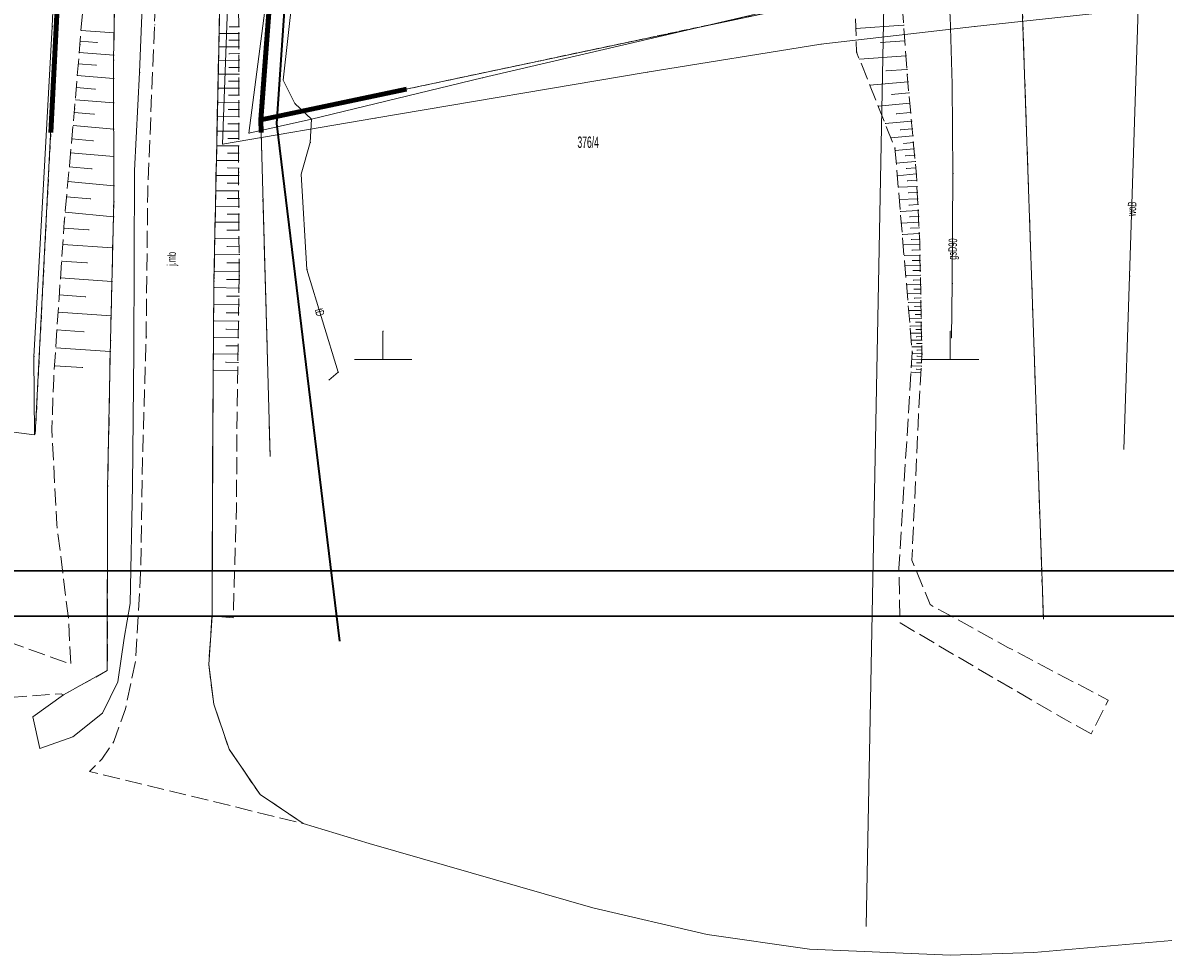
# Model space of a CAD drawing. Extents: x -198213 to 5540361, y 56395 to 5961443.
# Tile 3 of 76: x 5539518 to 5539619, y 5961197 to 5961280. Entities that reach past the tile are written whole.
import ezdxf

# ---------------------------------------------------------------- set-up
doc = ezdxf.new("R2010")
doc.units = 0
doc.header["$MEASUREMENT"] = 0
doc.linetypes.add('L_0_03', pattern=[1, 0.5, -0.5])
doc.linetypes.add('L_0_06', pattern=[2, 1.5, -0.5])
for name, color, linetype, lineweight in [('$ IE_OPISY', 7, 'Continuous', 25), ('000_Inne__niezydentyfikowane__Nr_Pióra__7', 8, 'Continuous', 13), ('0_Nr_Pióra__7', 8, 'Continuous', 13), ('211_numer_dzialki_ewidencyjnej_Nr_Pióra__96', 8, 'Continuous', 13), ('217_kontur_klasyfikacyjny_Nr_Pióra__3', 8, 'Continuous', 18), ('218_kontur_uzytku_gruntowego_Nr_Pióra__3', 8, 'Continuous', 18), ('219_dzialka_ewidencyjna_Nr_Pióra__96', 8, 'Continuous', 13), ('ARCH MAPA RUSINOWO_Nr_Pióra__60', 8, 'Continuous', 211), ('jezdnia_Atr17_Nr_Pióra__7', 8, 'Continuous', 13), ('jezdnia_Nr_Pióra__7', 8, 'Continuous', 13), ('kraweznik_Nr_Pióra__7', 8, 'Continuous', 13), ('ogrodzenie_trwale_Nr_Pióra__7', 8, 'Continuous', 13), ('przewod_gazowy_Atr1_Nr_Pióra__7', 8, 'Continuous', 13), ('przewod_gazowy_Nr_Pióra__7', 8, 'Continuous', 13), ('przewod_telekomunikacyjny_napowietrzny_Nr_Pióra__30', 8, 'Continuous', 35), ('przewod_telekomunikacyjny_podziemny_Atr1_Nr_Pióra__7', 8, 'Continuous', 13), ('przewod_telekomunikacyjny_podziemny_Nr_Pióra__7', 8, 'Continuous', 13), ('przewod_wodociagowy_Atr1_Nr_Pióra__7', 8, 'Continuous', 13), ('przewod_wodociagowy_Nr_Pióra__7', 8, 'Continuous', 13), ('row_melioracyjny__poligon__Nr_Pióra__7', 8, 'Continuous', 13), ('skarpa_nieumocniona_Nr_Pióra__7', 8, 'Continuous', 13), ('Wstawianie_ramki_sekcyjnej_z_opisem_Nr_Pióra__7', 8, 'Continuous', 13)]:
    doc.layers.add(name, color=color, linetype=linetype, lineweight=lineweight)
doc.layers.add('$ IE_Tabele', color=7, linetype='Continuous')
doc.styles.add('GENERATED_STYLE_8', font='ARIALN.TTF')
doc.linetypes.add('L_0_15_SHX', pattern='A,0,[2,Rusinowo PAB zagospodarowanie 30.08.20251.Shx,S=7.5,R=0,X=0,Y=0],-7.5,0', length=7.5)
doc.linetypes.add('L_0_B0_SHX', pattern='A,0,[3,Rusinowo PAB zagospodarowanie 30.08.20251.Shx,S=15,R=0,X=0,Y=0],-15,0', length=15)

# ---------------------------------------------------------------- blocks, each defined once
blk = doc.blocks.new('Tabela - A2 (420x594)')
at = {"layer": '$ IE_Tabele', "lineweight": 30}
for p, q in [((5458227.13, 5929471.87), (5457942.63, 5929471.87)), ((5457934.63, 5929467.87), (5458231.63, 5929467.87))]:
    blk.add_line(p, q, dxfattribs=at)

msp = doc.modelspace()

# ---------------------------------------------------------------- linework, layer by layer
at = {"layer": '000_Inne__niezydentyfikowane__Nr_Pióra__7', "linetype": 'Continuous', "flags": 128}
for points in [[(5539537.29, 5961279.33), (5539536.43, 5961279.32)], [(5539595.91, 5961279.49), (5539591.7, 5961279.19)], [(5539523.38, 5961279.02), (5539526.29, 5961278.79)], [(5539537.29, 5961278.75), (5539535.55, 5961278.74)], [(5539523.3, 5961278.06), (5539524.79, 5961277.94)], [(5539537.3, 5961277.57), (5539535.53, 5961277.56)], [(5539537.3, 5961278.16), (5539536.42, 5961278.16)], [(5539596.01, 5961278.1), (5539593.87, 5961277.94)], [(5539523.22, 5961277.08), (5539526.26, 5961276.82)], [(5539537.31, 5961276.37), (5539535.5, 5961276.38)], [(5539537.31, 5961276.97), (5539536.41, 5961276.96)], [(5539596.1, 5961276.77), (5539592.01, 5961276.48)], [(5539523.14, 5961276.07), (5539524.69, 5961275.94)], [(5539537.3, 5961275.15), (5539535.48, 5961275.16)], [(5539537.31, 5961275.76), (5539536.4, 5961275.76)], [(5539596.19, 5961275.57), (5539594.33, 5961275.44)], [(5539523.05, 5961275.04), (5539526.25, 5961274.78)], [(5539537.3, 5961274.54), (5539536.38, 5961274.54)], [(5539596.28, 5961274.49), (5539592.93, 5961274.18)], [(5539522.97, 5961273.98), (5539524.61, 5961273.85)], [(5539537.3, 5961273.92), (5539535.45, 5961273.92)], [(5539537.3, 5961273.3), (5539536.37, 5961273.3)], [(5539596.37, 5961273.5), (5539594.84, 5961273.36)], [(5539522.88, 5961272.9), (5539526.26, 5961272.62)], [(5539537.29, 5961272.67), (5539535.42, 5961272.68)], [(5539596.45, 5961272.6), (5539593.67, 5961272.34)], [(5539522.78, 5961271.78), (5539524.52, 5961271.62)], [(5539537.29, 5961271.41), (5539535.4, 5961271.42)], [(5539537.29, 5961272.04), (5539536.35, 5961272.04)], [(5539596.53, 5961271.77), (5539595.26, 5961271.66)], [(5539522.68, 5961270.63), (5539526.26, 5961270.31)], [(5539537.28, 5961270.13), (5539535.37, 5961270.14)], [(5539537.29, 5961270.77), (5539536.34, 5961270.78)], [(5539596.6, 5961271.02), (5539594.28, 5961270.81)], [(5539596.66, 5961270.34), (5539595.6, 5961270.24)], [(5539522.57, 5961269.45), (5539524.42, 5961269.28)], [(5539537.28, 5961269.49), (5539536.32, 5961269.49)], [(5539596.72, 5961269.71), (5539594.79, 5961269.53)], [(5539596.77, 5961269.13), (5539595.89, 5961269.05)], [(5539522.46, 5961268.23), (5539526.26, 5961267.89)], [(5539537.28, 5961268.84), (5539535.34, 5961268.85)], [(5539537.28, 5961268.19), (5539536.3, 5961268.2)], [(5539596.82, 5961268.58), (5539595.17, 5961268.43)], [(5539537.27, 5961267.54), (5539535.32, 5961267.55)], [(5539596.93, 5961267.47), (5539595.26, 5961267.32)], [(5539596.88, 5961268.03), (5539596.04, 5961267.95)], [(5539522.35, 5961266.98), (5539524.31, 5961266.8)], [(5539537.27, 5961266.22), (5539535.29, 5961266.21)], [(5539537.27, 5961266.88), (5539536.29, 5961266.89)], [(5539597.03, 5961266.36), (5539595.35, 5961266.2)], [(5539596.98, 5961266.91), (5539596.14, 5961266.84)], [(5539522.23, 5961265.68), (5539526.27, 5961265.32)], [(5539537.28, 5961265.55), (5539536.28, 5961265.54)], [(5539597.09, 5961265.26), (5539595.44, 5961265.18)], [(5539597.06, 5961265.8), (5539596.23, 5961265.76)], [(5539522.11, 5961264.35), (5539524.19, 5961264.16)], [(5539537.28, 5961264.88), (5539535.26, 5961264.86)], [(5539537.29, 5961264.2), (5539536.27, 5961264.19)], [(5539597.14, 5961264.18), (5539595.53, 5961264.1)], [(5539597.11, 5961264.72), (5539596.3, 5961264.68)], [(5539537.29, 5961263.51), (5539535.23, 5961263.5)], [(5539597.19, 5961263.13), (5539595.62, 5961263.06)], [(5539597.17, 5961263.66), (5539596.37, 5961263.62)], [(5539521.99, 5961262.98), (5539526.24, 5961262.59)], [(5539537.3, 5961262.12), (5539535.21, 5961262.1)], [(5539537.29, 5961262.82), (5539536.26, 5961262.81)], [(5539597.24, 5961262.11), (5539595.71, 5961262.03)], [(5539597.22, 5961262.62), (5539596.44, 5961262.58)], [(5539521.87, 5961261.57), (5539524.04, 5961261.42)], [(5539537.3, 5961261.41), (5539536.25, 5961261.4)], [(5539597.29, 5961261.11), (5539595.79, 5961261.03)], [(5539597.27, 5961261.61), (5539596.51, 5961261.57)], [(5539521.77, 5961260.13), (5539526.17, 5961259.83)], [(5539537.31, 5961260.7), (5539535.18, 5961260.68)], [(5539597.33, 5961260.13), (5539595.87, 5961260.1)], [(5539597.31, 5961260.62), (5539596.57, 5961260.58)], [(5539537.32, 5961259.25), (5539535.15, 5961259.24)], [(5539537.31, 5961259.98), (5539536.24, 5961259.97)], [(5539597.35, 5961259.19), (5539595.95, 5961259.17)], [(5539597.34, 5961259.66), (5539596.63, 5961259.64)], [(5539521.67, 5961258.67), (5539523.9, 5961258.52)], [(5539537.32, 5961258.52), (5539536.23, 5961258.51)], [(5539597.37, 5961258.29), (5539596.02, 5961258.27)], [(5539597.36, 5961258.74), (5539596.67, 5961258.73)], [(5539521.57, 5961257.19), (5539526.1, 5961256.87)], [(5539537.33, 5961257.78), (5539535.12, 5961257.77)], [(5539537.32, 5961257.04), (5539536.21, 5961257.06)], [(5539597.39, 5961257.43), (5539596.1, 5961257.41)], [(5539597.38, 5961257.86), (5539596.72, 5961257.85)], [(5539537.31, 5961256.3), (5539535.1, 5961256.34)], [(5539597.4, 5961256.61), (5539596.17, 5961256.58)], [(5539597.39, 5961257.01), (5539596.76, 5961257)], [(5539597.41, 5961256.21), (5539596.8, 5961256.19)], [(5539521.46, 5961255.69), (5539523.76, 5961255.53)], [(5539537.3, 5961255.57), (5539536.2, 5961255.59)], [(5539597.42, 5961255.81), (5539596.23, 5961255.79)], [(5539597.43, 5961255.06), (5539596.3, 5961255.03)], [(5539597.42, 5961255.43), (5539596.84, 5961255.42)], [(5539521.36, 5961254.16), (5539526.03, 5961253.85)], [(5539537.29, 5961254.83), (5539535.08, 5961254.87)], [(5539537.28, 5961254.1), (5539536.18, 5961254.12)], [(5539597.45, 5961254.33), (5539596.36, 5961254.31)], [(5539597.44, 5961254.69), (5539596.88, 5961254.68)], [(5539537.27, 5961253.37), (5539535.07, 5961253.4)], [(5539597.46, 5961253.63), (5539596.42, 5961253.61)], [(5539597.45, 5961253.98), (5539596.92, 5961253.97)], [(5539597.47, 5961253.3), (5539596.96, 5961253.29)], [(5539521.25, 5961252.61), (5539523.62, 5961252.45)], [(5539537.26, 5961252.64), (5539536.16, 5961252.66)], [(5539597.47, 5961252.97), (5539596.47, 5961252.95)], [(5539597.48, 5961252.33), (5539596.53, 5961252.31)], [(5539597.48, 5961252.64), (5539596.99, 5961252.63)], [(5539597.49, 5961252.02), (5539597.02, 5961252.01)], [(5539521.15, 5961251.03), (5539525.96, 5961250.71)], [(5539537.24, 5961251.91), (5539535.06, 5961251.95)], [(5539537.23, 5961251.19), (5539536.14, 5961251.2)], [(5539597.5, 5961251.71), (5539596.58, 5961251.69)], [(5539597.51, 5961251.12), (5539596.63, 5961251.11)], [(5539597.5, 5961251.42), (5539597.05, 5961251.41)], [(5539537.22, 5961250.46), (5539535.05, 5961250.5)], [(5539597.49, 5961249.98), (5539596.63, 5961250.03)], [(5539597.52, 5961250.55), (5539596.66, 5961250.54)], [(5539597.51, 5961250.84), (5539597.08, 5961250.83)], [(5539597.51, 5961250.27), (5539597.08, 5961250.29)], [(5539521.04, 5961249.44), (5539523.49, 5961249.28)], [(5539537.2, 5961249.02), (5539535.04, 5961249.06)], [(5539537.21, 5961249.74), (5539536.13, 5961249.76)], [(5539597.46, 5961249.4), (5539596.6, 5961249.45)], [(5539597.45, 5961249.11), (5539597.01, 5961249.14)], [(5539597.48, 5961249.69), (5539597.05, 5961249.71)], [(5539597.43, 5961248.82), (5539596.56, 5961248.87)]]:
    msp.add_lwpolyline(points, dxfattribs=at)
at = {"layer": '0_Nr_Pióra__7', "linetype": 'Continuous'}
for p, q in [((5539520.84, 5961279.37), (5539520.89, 5961279.37)), ((5539529.86, 5961279.51), (5539529.91, 5961279.51)), ((5539536.43, 5961279.32), (5539536.48, 5961279.32)), ((5539537.29, 5961279.33), (5539537.34, 5961279.33)), ((5539591.7, 5961279.19), (5539591.75, 5961279.19)), ((5539595.91, 5961279.49), (5539595.96, 5961279.49)), ((5539602.17, 5961279.36), (5539602.22, 5961279.36)), ((5539523.38, 5961279.02), (5539523.43, 5961279.02)), ((5539526.29, 5961278.79), (5539526.34, 5961278.79)), ((5539535.55, 5961278.74), (5539535.6, 5961278.74)), ((5539537.29, 5961278.75), (5539537.34, 5961278.75)), ((5539523.28, 5961277.78), (5539523.33, 5961277.78)), ((5539523.3, 5961278.06), (5539523.35, 5961278.06)), ((5539524.79, 5961277.94), (5539524.84, 5961277.94)), ((5539535.53, 5961277.56), (5539535.58, 5961277.56)), ((5539536.42, 5961278.16), (5539536.47, 5961278.16)), ((5539537.3, 5961278.16), (5539537.35, 5961278.16)), ((5539537.3, 5961277.57), (5539537.35, 5961277.57)), ((5539588.62, 5961277.8), (5539588.67, 5961277.8)), ((5539593.87, 5961277.94), (5539593.92, 5961277.94)), ((5539596.01, 5961278.1), (5539596.06, 5961278.1)), ((5539523.22, 5961277.08), (5539523.27, 5961277.08)), ((5539526.25, 5961276.39), (5539526.3, 5961276.39)), ((5539526.26, 5961276.82), (5539526.31, 5961276.82)), ((5539535.5, 5961276.38), (5539535.55, 5961276.38)), ((5539536.41, 5961276.96), (5539536.46, 5961276.96)), ((5539537.31, 5961276.97), (5539537.36, 5961276.97)), ((5539537.31, 5961276.46), (5539537.36, 5961276.46)), ((5539537.31, 5961276.37), (5539537.36, 5961276.37)), ((5539591.76, 5961277.11), (5539591.81, 5961277.11)), ((5539592.01, 5961276.48), (5539592.06, 5961276.48)), ((5539596.1, 5961276.77), (5539596.15, 5961276.77)), ((5539523.14, 5961276.07), (5539523.19, 5961276.07)), ((5539524.69, 5961275.94), (5539524.74, 5961275.94)), ((5539528.54, 5961275.32), (5539528.59, 5961275.32)), ((5539535.48, 5961275.16), (5539535.53, 5961275.16)), ((5539536.4, 5961275.76), (5539536.45, 5961275.76)), ((5539537.3, 5961275.15), (5539537.35, 5961275.15)), ((5539537.31, 5961275.76), (5539537.36, 5961275.76)), ((5539573.3, 5961275.34), (5539573.35, 5961275.34)), ((5539594.33, 5961275.44), (5539594.38, 5961275.44)), ((5539596.19, 5961275.57), (5539596.24, 5961275.57)), ((5539523.05, 5961275.04), (5539523.1, 5961275.04)), ((5539526.25, 5961274.78), (5539526.3, 5961274.78)), ((5539536.38, 5961274.54), (5539536.43, 5961274.54)), ((5539537.3, 5961274.54), (5539537.35, 5961274.54)), ((5539541.19, 5961274.63), (5539541.24, 5961274.63)), ((5539558.75, 5961274.84), (5539558.8, 5961274.84)), ((5539592.93, 5961274.18), (5539592.98, 5961274.18)), ((5539596.22, 5961275.12), (5539596.27, 5961275.12)), ((5539596.28, 5961274.49), (5539596.33, 5961274.49)), ((5539600.18, 5961274.27), (5539600.23, 5961274.27)), ((5539522.97, 5961273.98), (5539523.02, 5961273.98)), ((5539524.61, 5961273.85), (5539524.66, 5961273.85)), ((5539535.45, 5961273.92), (5539535.5, 5961273.92)), ((5539536.37, 5961273.3), (5539536.42, 5961273.3)), ((5539537.3, 5961273.92), (5539537.35, 5961273.92)), ((5539537.3, 5961273.3), (5539537.35, 5961273.3)), ((5539594.84, 5961273.36), (5539594.89, 5961273.36)), ((5539596.37, 5961273.5), (5539596.42, 5961273.5)), ((5539522.88, 5961272.9), (5539522.93, 5961272.9)), ((5539526.26, 5961272.62), (5539526.31, 5961272.62)), ((5539535.42, 5961272.68), (5539535.47, 5961272.68)), ((5539535.43, 5961273.08), (5539535.48, 5961273.08)), ((5539537.29, 5961272.67), (5539537.34, 5961272.67)), ((5539542.24, 5961272.57), (5539542.29, 5961272.57)), ((5539593.67, 5961272.34), (5539593.72, 5961272.34)), ((5539596.45, 5961272.6), (5539596.5, 5961272.6)), ((5539522.78, 5961271.78), (5539522.83, 5961271.78)), ((5539522.81, 5961272.1), (5539522.86, 5961272.1)), ((5539524.52, 5961271.62), (5539524.57, 5961271.62)), ((5539535.4, 5961271.42), (5539535.45, 5961271.42)), ((5539536.35, 5961272.04), (5539536.4, 5961272.04)), ((5539537.29, 5961272.04), (5539537.34, 5961272.04)), ((5539537.29, 5961271.41), (5539537.34, 5961271.41)), ((5539543.69, 5961271.2), (5539543.74, 5961271.2)), ((5539549.29, 5961271.29), (5539549.34, 5961271.29)), ((5539595.26, 5961271.66), (5539595.31, 5961271.66)), ((5539596.53, 5961271.77), (5539596.58, 5961271.77)), ((5539522.68, 5961270.63), (5539522.73, 5961270.63)), ((5539526.26, 5961270.31), (5539526.31, 5961270.31)), ((5539535.37, 5961270.14), (5539535.42, 5961270.14)), ((5539536.34, 5961270.78), (5539536.39, 5961270.78)), ((5539537.28, 5961270.13), (5539537.33, 5961270.13)), ((5539537.29, 5961270.77), (5539537.34, 5961270.77)), ((5539594.28, 5961270.81), (5539594.33, 5961270.81)), ((5539595.6, 5961270.24), (5539595.65, 5961270.24)), ((5539596.6, 5961271.02), (5539596.65, 5961271.02)), ((5539596.66, 5961270.34), (5539596.71, 5961270.34)), ((5539522.57, 5961269.45), (5539522.62, 5961269.45)), ((5539524.42, 5961269.28), (5539524.47, 5961269.28)), ((5539536.32, 5961269.49), (5539536.37, 5961269.49)), ((5539537.28, 5961269.49), (5539537.33, 5961269.49)), ((5539538.19, 5961269.97), (5539538.24, 5961269.97)), ((5539543.59, 5961269.14), (5539543.64, 5961269.14)), ((5539594.79, 5961269.53), (5539594.84, 5961269.53)), ((5539596.72, 5961269.71), (5539596.77, 5961269.71)), ((5539596.77, 5961269.13), (5539596.82, 5961269.13)), ((5539522.46, 5961268.23), (5539522.51, 5961268.23)), ((5539535.34, 5961268.85), (5539535.39, 5961268.85)), ((5539535.85, 5961268.98), (5539535.9, 5961268.98)), ((5539536.3, 5961268.2), (5539536.35, 5961268.2)), ((5539537.28, 5961268.84), (5539537.33, 5961268.84)), ((5539537.28, 5961268.19), (5539537.33, 5961268.19)), ((5539595.15, 5961268.63), (5539595.2, 5961268.63)), ((5539595.17, 5961268.43), (5539595.22, 5961268.43)), ((5539595.89, 5961269.05), (5539595.94, 5961269.05)), ((5539596.82, 5961268.58), (5539596.87, 5961268.58)), ((5539526.26, 5961267.89), (5539526.31, 5961267.89)), ((5539535.32, 5961267.55), (5539535.37, 5961267.55)), ((5539537.27, 5961267.54), (5539537.32, 5961267.54)), ((5539595.26, 5961267.32), (5539595.31, 5961267.32)), ((5539596.04, 5961267.95), (5539596.09, 5961267.95)), ((5539596.88, 5961268.03), (5539596.93, 5961268.03)), ((5539596.93, 5961267.47), (5539596.98, 5961267.47)), ((5539522.35, 5961266.98), (5539522.4, 5961266.98)), ((5539524.31, 5961266.8), (5539524.36, 5961266.8)), ((5539528.09, 5961266.65), (5539528.14, 5961266.65)), ((5539535.29, 5961266.21), (5539535.34, 5961266.21)), ((5539536.29, 5961266.89), (5539536.34, 5961266.89)), ((5539537.27, 5961266.88), (5539537.32, 5961266.88)), ((5539537.27, 5961266.51), (5539537.32, 5961266.51)), ((5539537.27, 5961266.22), (5539537.32, 5961266.22)), ((5539542.78, 5961266.35), (5539542.83, 5961266.35)), ((5539595.35, 5961266.2), (5539595.4, 5961266.2)), ((5539596.14, 5961266.84), (5539596.19, 5961266.84)), ((5539596.98, 5961266.91), (5539597.03, 5961266.91)), ((5539597.03, 5961266.36), (5539597.08, 5961266.36)), ((5539597.04, 5961266.24), (5539597.09, 5961266.24)), ((5539600.25, 5961266.4), (5539600.3, 5961266.4)), ((5539522.23, 5961265.68), (5539522.28, 5961265.68)), ((5539526.27, 5961265.32), (5539526.32, 5961265.32)), ((5539536.28, 5961265.54), (5539536.33, 5961265.54)), ((5539537.28, 5961265.55), (5539537.33, 5961265.55)), ((5539595.44, 5961265.18), (5539595.49, 5961265.18)), ((5539596.23, 5961265.76), (5539596.28, 5961265.76)), ((5539597.06, 5961265.8), (5539597.11, 5961265.8)), ((5539597.09, 5961265.26), (5539597.14, 5961265.26)), ((5539520.03, 5961264.94), (5539520.08, 5961264.94)), ((5539522.11, 5961264.35), (5539522.16, 5961264.35)), ((5539524.19, 5961264.16), (5539524.24, 5961264.16)), ((5539529.26, 5961264.73), (5539529.31, 5961264.73)), ((5539535.26, 5961264.86), (5539535.31, 5961264.86)), ((5539536.27, 5961264.19), (5539536.32, 5961264.19)), ((5539537.28, 5961264.88), (5539537.33, 5961264.88)), ((5539537.29, 5961264.2), (5539537.34, 5961264.2)), ((5539595.53, 5961264.1), (5539595.58, 5961264.1)), ((5539596.3, 5961264.68), (5539596.35, 5961264.68)), ((5539597.11, 5961264.72), (5539597.16, 5961264.72)), ((5539597.14, 5961264.18), (5539597.19, 5961264.18)), ((5539526.27, 5961263.89), (5539526.32, 5961263.89)), ((5539535.23, 5961263.5), (5539535.28, 5961263.5)), ((5539537.29, 5961263.51), (5539537.34, 5961263.51)), ((5539595.62, 5961263.06), (5539595.67, 5961263.06)), ((5539596.37, 5961263.62), (5539596.42, 5961263.62)), ((5539597.17, 5961263.66), (5539597.22, 5961263.66)), ((5539597.19, 5961263.13), (5539597.24, 5961263.13)), ((5539521.91, 5961262.14), (5539521.96, 5961262.14)), ((5539521.99, 5961262.98), (5539522.04, 5961262.98)), ((5539526.24, 5961262.59), (5539526.29, 5961262.59)), ((5539535.21, 5961262.1), (5539535.26, 5961262.1)), ((5539536.26, 5961262.81), (5539536.31, 5961262.81)), ((5539537.29, 5961262.82), (5539537.34, 5961262.82)), ((5539537.3, 5961262.12), (5539537.35, 5961262.12)), ((5539596.44, 5961262.58), (5539596.49, 5961262.58)), ((5539597.22, 5961262.62), (5539597.27, 5961262.62)), ((5539597.24, 5961262.11), (5539597.29, 5961262.11)), ((5539521.87, 5961261.57), (5539521.92, 5961261.57)), ((5539524.04, 5961261.42), (5539524.09, 5961261.42)), ((5539536.25, 5961261.4), (5539536.3, 5961261.4)), ((5539537.3, 5961261.41), (5539537.35, 5961261.41)), ((5539595.71, 5961262.03), (5539595.76, 5961262.03)), ((5539596.51, 5961261.57), (5539596.56, 5961261.57)), ((5539597.27, 5961261.61), (5539597.32, 5961261.61)), ((5539597.29, 5961261.11), (5539597.34, 5961261.11)), ((5539521.77, 5961260.13), (5539521.82, 5961260.13)), ((5539535.18, 5961260.68), (5539535.23, 5961260.68)), ((5539537.31, 5961260.7), (5539537.36, 5961260.7)), ((5539595.79, 5961261.03), (5539595.84, 5961261.03)), ((5539595.87, 5961260.1), (5539595.92, 5961260.1)), ((5539596.57, 5961260.58), (5539596.62, 5961260.58)), ((5539597.31, 5961260.62), (5539597.36, 5961260.62)), ((5539597.33, 5961260.29), (5539597.38, 5961260.29)), ((5539597.33, 5961260.13), (5539597.38, 5961260.13)), ((5539526.17, 5961259.83), (5539526.22, 5961259.83)), ((5539535.15, 5961259.24), (5539535.2, 5961259.24)), ((5539536.24, 5961259.97), (5539536.29, 5961259.97)), ((5539537.31, 5961259.98), (5539537.36, 5961259.98)), ((5539537.32, 5961259.25), (5539537.37, 5961259.25)), ((5539595.95, 5961259.17), (5539596, 5961259.17)), ((5539596.63, 5961259.64), (5539596.68, 5961259.64)), ((5539597.34, 5961259.66), (5539597.39, 5961259.66)), ((5539597.35, 5961259.19), (5539597.4, 5961259.19)), ((5539521.67, 5961258.67), (5539521.72, 5961258.67)), ((5539523.9, 5961258.52), (5539523.95, 5961258.52)), ((5539536.23, 5961258.51), (5539536.28, 5961258.51)), ((5539537.32, 5961258.52), (5539537.37, 5961258.52)), ((5539596.02, 5961258.27), (5539596.07, 5961258.27)), ((5539596.67, 5961258.73), (5539596.72, 5961258.73)), ((5539597.36, 5961258.74), (5539597.41, 5961258.74)), ((5539597.37, 5961258.29), (5539597.42, 5961258.29)), ((5539521.57, 5961257.19), (5539521.62, 5961257.19)), ((5539535.12, 5961257.77), (5539535.17, 5961257.77)), ((5539536.21, 5961257.06), (5539536.26, 5961257.06)), ((5539537.32, 5961257.04), (5539537.37, 5961257.04)), ((5539537.33, 5961257.78), (5539537.38, 5961257.78)), ((5539537.33, 5961257.38), (5539537.38, 5961257.38)), ((5539543.3, 5961257.92), (5539543.35, 5961257.92)), ((5539596.1, 5961257.41), (5539596.15, 5961257.41)), ((5539596.72, 5961257.85), (5539596.77, 5961257.85)), ((5539597.38, 5961257.86), (5539597.43, 5961257.86)), ((5539597.39, 5961257.43), (5539597.44, 5961257.43)), ((5539615.83, 5961257.35), (5539615.88, 5961257.35)), ((5539526.1, 5961256.87), (5539526.15, 5961256.87)), ((5539535.1, 5961256.9), (5539535.15, 5961256.9)), ((5539535.1, 5961256.34), (5539535.15, 5961256.34)), ((5539537.31, 5961256.3), (5539537.36, 5961256.3)), ((5539596.17, 5961256.58), (5539596.22, 5961256.58)), ((5539596.76, 5961257), (5539596.81, 5961257)), ((5539596.8, 5961256.19), (5539596.85, 5961256.19)), ((5539597.39, 5961257.01), (5539597.44, 5961257.01)), ((5539597.4, 5961256.61), (5539597.45, 5961256.61)), ((5539597.41, 5961256.21), (5539597.46, 5961256.21)), ((5539600.19, 5961256.71), (5539600.24, 5961256.71)), ((5539521.44, 5961255.39), (5539521.49, 5961255.39)), ((5539521.46, 5961255.69), (5539521.51, 5961255.69)), ((5539523.76, 5961255.53), (5539523.81, 5961255.53)), ((5539536.2, 5961255.59), (5539536.25, 5961255.59)), ((5539537.3, 5961255.57), (5539537.35, 5961255.57)), ((5539596.23, 5961255.79), (5539596.28, 5961255.79)), ((5539596.3, 5961255.03), (5539596.35, 5961255.03)), ((5539596.84, 5961255.42), (5539596.89, 5961255.42)), ((5539597.42, 5961255.81), (5539597.47, 5961255.81)), ((5539597.42, 5961255.43), (5539597.47, 5961255.43)), ((5539597.43, 5961255.06), (5539597.48, 5961255.06)), ((5539521.36, 5961254.16), (5539521.41, 5961254.16)), ((5539535.08, 5961254.87), (5539535.13, 5961254.87)), ((5539536.18, 5961254.12), (5539536.23, 5961254.12)), ((5539537.28, 5961254.1), (5539537.33, 5961254.1)), ((5539537.29, 5961254.83), (5539537.34, 5961254.83)), ((5539596.36, 5961254.31), (5539596.41, 5961254.31)), ((5539596.88, 5961254.68), (5539596.93, 5961254.68)), ((5539597.44, 5961254.69), (5539597.49, 5961254.69)), ((5539597.45, 5961254.33), (5539597.5, 5961254.33)), ((5539526.03, 5961253.85), (5539526.08, 5961253.85)), ((5539535.07, 5961253.4), (5539535.12, 5961253.4)), ((5539537.27, 5961253.37), (5539537.32, 5961253.37)), ((5539596.42, 5961253.61), (5539596.47, 5961253.61)), ((5539596.92, 5961253.97), (5539596.97, 5961253.97)), ((5539596.96, 5961253.29), (5539597.01, 5961253.29)), ((5539597.45, 5961253.98), (5539597.5, 5961253.98)), ((5539597.46, 5961253.63), (5539597.51, 5961253.63)), ((5539597.47, 5961253.3), (5539597.52, 5961253.3)), ((5539521.25, 5961252.61), (5539521.3, 5961252.61)), ((5539523.62, 5961252.45), (5539523.67, 5961252.45)), ((5539529.12, 5961251.99), (5539529.17, 5961251.99)), ((5539536.16, 5961252.66), (5539536.21, 5961252.66)), ((5539537.26, 5961252.64), (5539537.31, 5961252.64)), ((5539550, 5961252.5), (5539550.05, 5961252.5)), ((5539596.47, 5961252.95), (5539596.52, 5961252.95)), ((5539596.53, 5961252.31), (5539596.58, 5961252.31)), ((5539596.99, 5961252.63), (5539597.04, 5961252.63)), ((5539597.02, 5961252.01), (5539597.07, 5961252.01)), ((5539597.47, 5961252.97), (5539597.52, 5961252.97)), ((5539597.48, 5961252.64), (5539597.53, 5961252.64)), ((5539597.48, 5961252.33), (5539597.53, 5961252.33)), ((5539597.49, 5961252.02), (5539597.54, 5961252.02)), ((5539600, 5961252.5), (5539600.05, 5961252.5)), ((5539521.15, 5961251.03), (5539521.2, 5961251.03)), ((5539525.98, 5961251.66), (5539526.03, 5961251.66)), ((5539535.06, 5961251.95), (5539535.11, 5961251.95)), ((5539536.14, 5961251.2), (5539536.19, 5961251.2)), ((5539537.23, 5961251.19), (5539537.28, 5961251.19)), ((5539537.24, 5961251.91), (5539537.29, 5961251.91)), ((5539596.58, 5961251.69), (5539596.63, 5961251.69)), ((5539596.63, 5961251.11), (5539596.68, 5961251.11)), ((5539597.05, 5961251.41), (5539597.1, 5961251.41)), ((5539597.5, 5961251.71), (5539597.55, 5961251.71)), ((5539597.5, 5961251.42), (5539597.55, 5961251.42)), ((5539597.51, 5961251.12), (5539597.56, 5961251.12)), ((5539600.12, 5961251.91), (5539600.17, 5961251.91)), ((5539519.22, 5961250.27), (5539519.27, 5961250.27)), ((5539525.96, 5961250.71), (5539526.01, 5961250.71)), ((5539528.03, 5961250.66), (5539528.08, 5961250.66)), ((5539535.05, 5961250.5), (5539535.1, 5961250.5)), ((5539537.22, 5961250.46), (5539537.27, 5961250.46)), ((5539547.5, 5961250), (5539547.55, 5961250)), ((5539550, 5961250), (5539550.05, 5961250)), ((5539552.5, 5961250), (5539552.55, 5961250)), ((5539596.63, 5961250.03), (5539596.68, 5961250.03)), ((5539596.66, 5961250.54), (5539596.71, 5961250.54)), ((5539596.67, 5961250.62), (5539596.72, 5961250.62)), ((5539597.08, 5961250.83), (5539597.13, 5961250.83)), ((5539597.08, 5961250.29), (5539597.13, 5961250.29)), ((5539597.49, 5961249.98), (5539597.54, 5961249.98)), ((5539597.5, 5961250), (5539597.55, 5961250)), ((5539597.51, 5961250.84), (5539597.56, 5961250.84)), ((5539597.51, 5961250.27), (5539597.56, 5961250.27)), ((5539597.52, 5961250.55), (5539597.57, 5961250.55)), ((5539597.52, 5961250.45), (5539597.57, 5961250.45)), ((5539600, 5961250), (5539600.05, 5961250)), ((5539602.5, 5961250), (5539602.55, 5961250)), ((5539521.04, 5961249.44), (5539521.09, 5961249.44)), ((5539523.49, 5961249.28), (5539523.54, 5961249.28)), ((5539535.04, 5961249.06), (5539535.09, 5961249.06)), ((5539536.13, 5961249.76), (5539536.18, 5961249.76)), ((5539537.2, 5961249.02), (5539537.25, 5961249.02)), ((5539537.21, 5961249.74), (5539537.26, 5961249.74)), ((5539596.6, 5961249.45), (5539596.65, 5961249.45)), ((5539597.01, 5961249.14), (5539597.06, 5961249.14)), ((5539597.05, 5961249.71), (5539597.1, 5961249.71)), ((5539597.45, 5961249.11), (5539597.5, 5961249.11)), ((5539597.46, 5961249.4), (5539597.51, 5961249.4)), ((5539597.48, 5961249.69), (5539597.53, 5961249.69)), ((5539546.06, 5961248.87), (5539546.11, 5961248.87)), ((5539596.56, 5961248.87), (5539596.61, 5961248.87))]:
    msp.add_line(p, q, dxfattribs=at)
at = {"layer": '217_kontur_klasyfikacyjny_Nr_Pióra__3', "linetype": 'L_0_03', "flags": 128}
msp.add_lwpolyline([(5539519.35, 5961243.41), (5539523.77, 5961329.71)], dxfattribs=at)
at = {"layer": '218_kontur_uzytku_gruntowego_Nr_Pióra__3', "linetype": 'L_0_03', "flags": 128}
for points in [[(5539519.35, 5961243.41), (5539523.77, 5961329.71)], [(5539523.77, 5961329.71), (5539519.35, 5961243.41)], [(5539542.34, 5961312.72), (5539539.23, 5961271.12)], [(5539539.23, 5961271.12), (5539542.34, 5961312.72)], [(5539608.23, 5961227.09), (5539606.23, 5961285.27)], [(5539592.28, 5961282.36), (5539539.23, 5961271.12)], [(5539539.23, 5961271.12), (5539592.28, 5961282.36)], [(5539539.23, 5961271.12), (5539540.06, 5961241.43)], [(5539540.06, 5961241.43), (5539539.23, 5961271.12)]]:
    msp.add_lwpolyline(points, dxfattribs=at)
at = {"layer": '219_dzialka_ewidencyjna_Nr_Pióra__96', "linetype": 'Continuous', "flags": 128}
for points in [[(5539525.28, 5961359.41), (5539519.35, 5961243.41)], [(5539539.23, 5961271.12), (5539542.34, 5961312.72)], [(5539606.23, 5961285.27), (5539608.23, 5961227.09)], [(5539539.23, 5961271.12), (5539592.28, 5961282.36)], [(5539594.19, 5961282.76), (5539592.6, 5961200.01)], [(5539539.23, 5961271.12), (5539540.06, 5961241.43)]]:
    msp.add_lwpolyline(points, dxfattribs=at)
at = {"layer": 'ARCH MAPA RUSINOWO_Nr_Pióra__60', "linetype": 'Continuous', "flags": 128}
for points in [[(5539525.28, 5961359.41), (5539520.71, 5961270.01)], [(5539539.23, 5961271.12), (5539540.94, 5961293.99)], [(5539539.26, 5961270.01), (5539539.23, 5961271.12), (5539552.07, 5961273.84)]]:
    msp.add_lwpolyline(points, dxfattribs=at)
at = {"layer": 'jezdnia_Nr_Pióra__7', "linetype": 'L_0_06', "flags": 128}
msp.add_lwpolyline([(5539548.49, 5961414.43), (5539547.33, 5961407.23), (5539544.97, 5961391.79), (5539543.29, 5961381.17), (5539542.51, 5961379.21), (5539542.32, 5961378), (5539541.27, 5961367.82), (5539540.91, 5961364.2), (5539539.27, 5961350.25), (5539537.78, 5961334.89), (5539537.08, 5961322.75), (5539536.89, 5961318.2), (5539536.62, 5961311.58), (5539536.36, 5961303.63), (5539536.1, 5961297.03), (5539535.77, 5961288.6), (5539535.43, 5961273.08), (5539535.1, 5961256.9), (5539534.99, 5961242.98), (5539534.93, 5961227.39), (5539534.64, 5961223.09), (5539535.09, 5961219.59), (5539536.43, 5961215.63), (5539539.17, 5961211.64), (5539542.98, 5961209.08), (5539524.13, 5961213.68), (5539525.21, 5961214.75), (5539526.28, 5961216.3), (5539527.29, 5961219.19), (5539528.2, 5961223.48), (5539528.64, 5961231.21), (5539528.81, 5961241.22), (5539529.12, 5961251.99), (5539529.26, 5961264.73), (5539529.86, 5961279.51), (5539530.43, 5961293.38), (5539531.2, 5961309.49), (5539531.74, 5961322.55), (5539532.3, 5961332.49), (5539532.4, 5961334.04), (5539532.42, 5961334.45), (5539533.38, 5961343.25), (5539534.51, 5961357.7), (5539535.18, 5961364.16), (5539537.17, 5961379.01), (5539537.95, 5961380.97), (5539539.63, 5961391.59), (5539541.99, 5961407.03), (5539543.18, 5961414.43)], dxfattribs=at)
at = {"layer": 'kraweznik_Nr_Pióra__7', "linetype": 'Continuous', "flags": 128}
msp.add_lwpolyline([(5539619.57, 5961198.76), (5539607.4, 5961197.71), (5539600, 5961197.47), (5539587.6, 5961198), (5539578.59, 5961199.3), (5539568.5, 5961201.64), (5539553.49, 5961205.96), (5539548.79, 5961207.31), (5539542.98, 5961209.08), (5539539.17, 5961211.64), (5539536.43, 5961215.63), (5539535.09, 5961219.59), (5539534.64, 5961223.09), (5539534.93, 5961227.39), (5539534.99, 5961242.98), (5539535.1, 5961256.9), (5539535.43, 5961273.08), (5539535.77, 5961288.6)], dxfattribs=at)
at = {"layer": 'ogrodzenie_trwale_Nr_Pióra__7', "linetype": 'Continuous', "flags": 128}
for points in [[(5539524.05, 5961332.64), (5539523.9, 5961329.75), (5539523.5, 5961321.5), (5539522.39, 5961306.43), (5539521.5, 5961294.69), (5539520.84, 5961279.37), (5539520.03, 5961264.94), (5539519.22, 5961250.27), (5539519.28, 5961243.36), (5539502.81, 5961245.45)], [(5539541.64, 5961298.16), (5539541.04, 5961291.85), (5539538.19, 5961269.97)], [(5539538.19, 5961269.97), (5539543.69, 5961271.2), (5539558.75, 5961274.84), (5539587.14, 5961281.45), (5539589.13, 5961281.94), (5539591.61, 5961282.43), (5539595.52, 5961283.49), (5539598.74, 5961284.03), (5539607.59, 5961285.74), (5539613.67, 5961287.1), (5539625.71, 5961289.16), (5539630.82, 5961290.31), (5539630.94, 5961290.58)]]:
    msp.add_lwpolyline(points, dxfattribs=at)
at = {"layer": 'ogrodzenie_trwale_Nr_Pióra__7', "linetype": 'L_0_15_SHX', "flags": 128}
for points in [[(5539524.05, 5961332.64), (5539523.9, 5961329.75), (5539523.5, 5961321.5), (5539522.39, 5961306.43), (5539521.5, 5961294.69), (5539520.84, 5961279.37), (5539520.03, 5961264.94), (5539519.22, 5961250.27), (5539519.28, 5961243.36), (5539502.81, 5961245.45)], [(5539541.64, 5961298.16), (5539541.04, 5961291.85), (5539538.19, 5961269.97)], [(5539538.19, 5961269.97), (5539543.69, 5961271.2), (5539558.75, 5961274.84), (5539587.14, 5961281.45), (5539589.13, 5961281.94), (5539591.61, 5961282.43), (5539595.52, 5961283.49), (5539598.74, 5961284.03), (5539607.59, 5961285.74), (5539613.67, 5961287.1), (5539625.71, 5961289.16), (5539630.82, 5961290.31), (5539630.94, 5961290.58)]]:
    msp.add_lwpolyline(points, dxfattribs=at)
at = {"layer": 'przewod_gazowy_Nr_Pióra__7', "linetype": 'Continuous', "flags": 128}
msp.add_lwpolyline([(5539617.02, 5961366.51), (5539616.75, 5961352.18), (5539616.46, 5961345.05), (5539616.15, 5961339.78), (5539615.08, 5961332.97), (5539614.03, 5961324.36), (5539612.95, 5961319.45), (5539611.34, 5961315.57), (5539610, 5961311.3), (5539606.64, 5961302.59), (5539602.88, 5961293.99), (5539600.8, 5961289.38), (5539599.49, 5961285.15), (5539600.01, 5961280.28), (5539600.18, 5961274.27), (5539600.25, 5961266.4), (5539600.19, 5961256.71), (5539600.12, 5961251.91)], dxfattribs=at)
at = {"layer": 'przewod_telekomunikacyjny_napowietrzny_Nr_Pióra__30', "linetype": 'Continuous'}
for p, q in [((5539540.65, 5961270.81), (5539543.87, 5961317.85)), ((5539546.2, 5961225.16), (5539540.65, 5961270.81)), ((5539540.65, 5961270.81), (5539540.7, 5961270.81)), ((5539540.65, 5961270.81), (5539540.7, 5961270.81))]:
    msp.add_line(p, q, dxfattribs=at)
at = {"layer": 'przewod_telekomunikacyjny_napowietrzny_Nr_Pióra__30', "linetype": 'L_0_B0_SHX'}
for p, q in [((5539540.65, 5961270.81), (5539543.87, 5961317.85)), ((5539546.2, 5961225.16), (5539540.65, 5961270.81))]:
    msp.add_line(p, q, dxfattribs=at)
at = {"layer": 'przewod_telekomunikacyjny_podziemny_Nr_Pióra__7', "linetype": 'Continuous', "flags": 128}
msp.add_lwpolyline([(5539548.29, 5961366.44), (5539546.97, 5961353.78), (5539548.39, 5961352.95), (5539547.3, 5961334.1), (5539546.44, 5961324.09), (5539546.03, 5961319.23), (5539545.16, 5961307.39), (5539543.63, 5961298.78), (5539542.43, 5961285.68), (5539541.19, 5961274.63), (5539542.24, 5961272.57), (5539543.69, 5961271.2), (5539543.59, 5961269.14), (5539542.78, 5961266.35), (5539543.3, 5961257.92), (5539546.06, 5961248.87), (5539545.22, 5961248.17)], dxfattribs=at)
at = {"layer": 'przewod_wodociagowy_Nr_Pióra__7', "linetype": 'Continuous', "flags": 128}
msp.add_lwpolyline([(5539523.52, 5961364.08), (5539529.06, 5961363.67), (5539537.48, 5961362.65), (5539542.79, 5961362), (5539541.4, 5961352.89), (5539540.33, 5961338.95), (5539539.17, 5961326.33), (5539538.66, 5961318.45), (5539538.17, 5961311.01), (5539537.08, 5961296.32), (5539536.47, 5961285.85), (5539535.85, 5961268.98), (5539549.29, 5961271.29), (5539573.3, 5961275.34), (5539588.62, 5961277.8), (5539602.17, 5961279.36), (5539616.59, 5961280.91), (5539615.83, 5961257.35), (5539615.32, 5961242.06)], dxfattribs=at)
at = {"layer": 'row_melioracyjny__poligon__Nr_Pióra__7', "linetype": 'Continuous', "flags": 128}
msp.add_lwpolyline([(5539529.04, 5961287.63), (5539528.54, 5961275.32), (5539528.09, 5961266.65), (5539528.03, 5961250.66), (5539527.91, 5961238.9), (5539527.72, 5961228.48), (5539527.2, 5961225.42), (5539526.63, 5961221.58), (5539525.28, 5961218.82), (5539522.67, 5961216.72), (5539519.76, 5961215.7), (5539519.12, 5961218.5), (5539521.84, 5961220.43), (5539525.7, 5961222.56), (5539525.73, 5961238.66), (5539525.98, 5961251.66), (5539526.27, 5961263.89), (5539526.25, 5961276.39), (5539526.51, 5961291.04)], dxfattribs=at)
at = {"layer": 'skarpa_nieumocniona_Nr_Pióra__7', "linetype": 'L_0_06', "flags": 128}
for points in [[(5539612.44, 5961216.99), (5539610.06, 5961218.31), (5539602.52, 5961222.69), (5539595.6, 5961226.77), (5539595.49, 5961231.6), (5539596.67, 5961250.62), (5539595.15, 5961268.63), (5539591.76, 5961277.11), (5539591.61, 5961282.43), (5539591.99, 5961287.81), (5539593.95, 5961294.06), (5539595.56, 5961307.5), (5539598.16, 5961315.46), (5539599.45, 5961317.42), (5539604.82, 5961325.84), (5539609.78, 5961325.12), (5539608.69, 5961322.78), (5539608.64, 5961322.68), (5539605.4, 5961316.63), (5539601.53, 5961309.53), (5539598.8, 5961303.88), (5539597.99, 5961299.75), (5539597.47, 5961296.58), (5539596.26, 5961288.98), (5539595.52, 5961283.49), (5539595.86, 5961280.18), (5539596.22, 5961275.12), (5539597.04, 5961266.24), (5539597.33, 5961260.29), (5539597.52, 5961250.45), (5539597.18, 5961244.27), (5539596.64, 5961232.31), (5539598.25, 5961228.38), (5539605.11, 5961224.61), (5539613.95, 5961219.95)], [(5539472.93, 5961244.31), (5539480.04, 5961241.12), (5539489.07, 5961236.86), (5539502.21, 5961230.8), (5539511.28, 5961227.19), (5539522.48, 5961223.12), (5539522.27, 5961227.18), (5539521.24, 5961235.47), (5539520.81, 5961243.86), (5539520.97, 5961248.33), (5539521.44, 5961255.39), (5539521.91, 5961262.14), (5539522.81, 5961272.1), (5539523.28, 5961277.78), (5539524.48, 5961292.75), (5539524.88, 5961298.74), (5539525.76, 5961304.64), (5539526.21, 5961311.09), (5539526.69, 5961320.81), (5539527.38, 5961324.84), (5539527.07, 5961314.44), (5539526.78, 5961300.56), (5539526.51, 5961291.04), (5539526.25, 5961276.39), (5539526.27, 5961263.89), (5539525.98, 5961251.66), (5539525.73, 5961238.66), (5539525.7, 5961222.56), (5539521.84, 5961220.43), (5539521.63, 5961220.52), (5539511.7, 5961219.82), (5539503.08, 5961222.55), (5539495.07, 5961225.23), (5539489.74, 5961226.89), (5539481.5, 5961230.16), (5539478.92, 5961233.4), (5539476.63, 5961236.07), (5539472.57, 5961237.39), (5539469.31, 5961238.38), (5539461.59, 5961246.84)], [(5539472.93, 5961244.31), (5539480.04, 5961241.12), (5539489.07, 5961236.86), (5539502.21, 5961230.8), (5539511.28, 5961227.19), (5539522.48, 5961223.12), (5539522.27, 5961227.18), (5539521.24, 5961235.47), (5539520.81, 5961243.86), (5539520.97, 5961248.33), (5539521.44, 5961255.39), (5539521.91, 5961262.14), (5539522.81, 5961272.1), (5539523.28, 5961277.78), (5539524.48, 5961292.75), (5539524.88, 5961298.74), (5539525.76, 5961304.64), (5539526.21, 5961311.09), (5539526.69, 5961320.81), (5539527.38, 5961324.84), (5539527.07, 5961314.44), (5539526.78, 5961300.56), (5539526.51, 5961291.04), (5539526.25, 5961276.39), (5539526.27, 5961263.89), (5539525.98, 5961251.66), (5539525.73, 5961238.66), (5539525.7, 5961222.56), (5539521.84, 5961220.43), (5539521.63, 5961220.52), (5539511.7, 5961219.82), (5539503.08, 5961222.55), (5539495.07, 5961225.23), (5539489.74, 5961226.89), (5539481.5, 5961230.16), (5539478.92, 5961233.4), (5539476.63, 5961236.07), (5539472.57, 5961237.39), (5539469.31, 5961238.38), (5539461.59, 5961246.84)], [(5539537.33, 5961257.38), (5539537.14, 5961245.22), (5539537.09, 5961237.04), (5539536.8, 5961227.21), (5539534.93, 5961227.39), (5539534.99, 5961242.98), (5539535.1, 5961256.9), (5539535.43, 5961273.08), (5539535.77, 5961288.6), (5539536.1, 5961297.03), (5539537.11, 5961293.01), (5539537.14, 5961291.72), (5539537.21, 5961288.35), (5539537.31, 5961276.46), (5539537.27, 5961266.51)], [(5539537.33, 5961257.38), (5539537.14, 5961245.22), (5539537.09, 5961237.04), (5539536.8, 5961227.21), (5539534.93, 5961227.39), (5539534.99, 5961242.98), (5539535.1, 5961256.9), (5539535.43, 5961273.08), (5539535.77, 5961288.6), (5539536.1, 5961297.03), (5539537.11, 5961293.01), (5539537.14, 5961291.72), (5539537.21, 5961288.35), (5539537.31, 5961276.46), (5539537.27, 5961266.51)]]:
    msp.add_lwpolyline(points, close=True, dxfattribs=at)
at = {"layer": 'Wstawianie_ramki_sekcyjnej_z_opisem_Nr_Pióra__7', "linetype": 'Continuous', "flags": 128}
for points in [[(5539550, 5961250), (5539550, 5961252.5)], [(5539550, 5961250), (5539550, 5961252.5)], [(5539600, 5961250), (5539600, 5961252.5)], [(5539600, 5961250), (5539600, 5961252.5)], [(5539600, 5961250), (5539600, 5961252.5)], [(5539600, 5961250), (5539600, 5961252.5)], [(5539547.5, 5961250), (5539552.5, 5961250)], [(5539547.5, 5961250), (5539552.5, 5961250)], [(5539597.5, 5961250), (5539600, 5961250)], [(5539597.5, 5961250), (5539600, 5961250)], [(5539600, 5961250), (5539602.5, 5961250)], [(5539600, 5961250), (5539602.5, 5961250)]]:
    msp.add_lwpolyline(points, dxfattribs=at)

# ---------------------------------------------------------------- block references
at = {"layer": '$ IE_OPISY'}
msp.add_blockref('Tabela - A2 (420x594)', (81481.38, 31759.5), dxfattribs=at)

# ---------------------------------------------------------------- texts
at = {"layer": '211_numer_dzialki_ewidencyjnej_Nr_Pióra__96', "linetype": 'Continuous', "insert": (5539567.15, 5961269.66), "char_height": 1, "attachment_point": 1, "style": 'GENERATED_STYLE_8'}
msp.add_mtext('{\\W0.660000x;376/4}', dxfattribs=at)
at = {"layer": 'jezdnia_Atr17_Nr_Pióra__7', "linetype": 'Continuous', "insert": (5539530.98, 5961258.26), "char_height": 0.75, "attachment_point": 1, "rotation": 89.4, "style": 'GENERATED_STYLE_8'}
msp.add_mtext('{\\W0.660000x;j.mb}', dxfattribs=at)
at = {"layer": 'przewod_gazowy_Atr1_Nr_Pióra__7', "linetype": 'Continuous', "insert": (5539599.82, 5961258.81), "char_height": 0.75, "attachment_point": 1, "rotation": 88, "style": 'GENERATED_STYLE_8'}
msp.add_mtext('{\\W0.660000x;gsD90}', dxfattribs=at)
at = {"layer": 'przewod_telekomunikacyjny_podziemny_Atr1_Nr_Pióra__7', "linetype": 'Continuous', "insert": (5539544.71, 5961254.58), "char_height": 0.75, "attachment_point": 1, "rotation": 285.3, "style": 'GENERATED_STYLE_8'}
msp.add_mtext('{\\W0.660000x;tD}', dxfattribs=at)
at = {"layer": 'przewod_wodociagowy_Atr1_Nr_Pióra__7', "linetype": 'Continuous', "insert": (5539615.62, 5961262.67), "char_height": 0.75, "attachment_point": 1, "rotation": 86.5, "style": 'GENERATED_STYLE_8'}
msp.add_mtext('{\\W0.660000x;woB}', dxfattribs=at)

doc.saveas('drawing.dxf')
